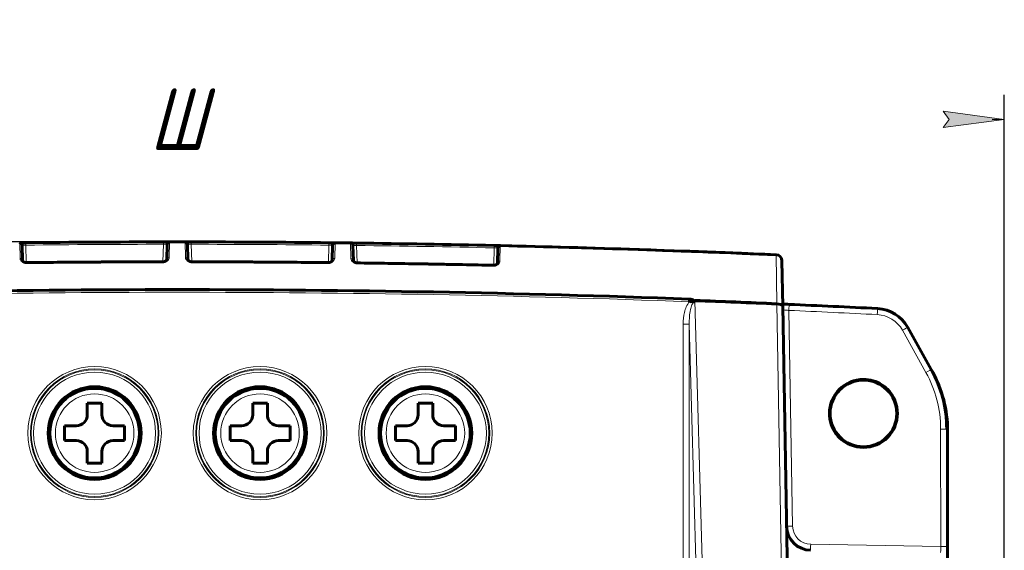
# Model space of a CAD drawing. Header units: millimetres. Extents: x 0 to 841, y 0 to 594.
# Tile 17 of 29: x 217 to 298, y 383 to 427. Entities that reach past the tile are written whole.
import ezdxf

# ---------------------------------------------------------------- set-up
doc = ezdxf.new("R2010")
doc.units = ezdxf.units.MM
doc.linetypes.add('K5LT_BASIC', pattern=[0])
doc.linetypes.add('K5LT_THIN', pattern=[0])
doc.layers.add('Системный слой', color=7, linetype='Continuous')
doc.styles.add('KDIMTEXTSTYLE', font='GOST_AU.SHX', dxfattribs={"width": 0.96, "oblique": 15, "height": 5})
doc.dimstyles.new('KDIMSTYLE (1.00)', dxfattribs={"dimtxt": 5, "dimasz": 1, "dimexe": 2, "dimexo": 0, "dimgap": 1, "dimtad": 1, "dimtxsty": 'KDIMTEXTSTYLE', "dimsah": 1, "dimcen": 0, "dimdle": 1, "dimadec": 0, "dimazin": 0, "dimtfac": 0.667, "dimtmove": 0, "dimatfit": 3, "dimfxl": 1, "dimtvp": 1, "dimtolj": 1, "dimtzin": 0, "dimarcsym": 0})

# ---------------------------------------------------------------- blocks, each defined once
blk = doc.blocks.new('KDIMARROW_01')
at = {"layer": 'Системный слой'}
blk.add_hatch(color=0, dxfattribs=at).paths.add_polyline_path([(-5, -0.658), (0, 0), (-5, 0.658), (-4.5, 0)])
at = {"layer": 'Системный слой', "color": 0, "linetype": 'K5LT_THIN', "lineweight": 18}
for p, q in [((-4.5, 0), (-5, 0.658)), ((-5, 0.658), (0, 0)), ((0, 0), (-5, -0.658)), ((-5, -0.658), (-4.5, 0)), ((0, 0), (-1, 0))]:
    blk.add_line(p, q, dxfattribs=at)

msp = doc.modelspace()

# ---------------------------------------------------------------- linework, layer by layer
at = {"layer": 'Системный слой', "color": 7, "linetype": 'K5LT_THIN', "lineweight": 18}
for p, q in [((217.204, 407.292), (217.171, 408.567)), ((217.673, 408.377), (217.671, 408.572)), ((217.673, 408.377), (217.71, 406.949)), ((228.868, 407.014), (228.905, 408.444)), ((228.905, 408.444), (228.905, 408.639)), ((229.405, 408.639), (229.372, 407.362)), ((230.704, 407.362), (230.671, 408.639)), ((231.171, 408.444), (231.171, 408.639)), ((231.171, 408.444), (231.209, 407.014)), ((242.378, 406.949), (242.415, 408.377)), ((242.415, 408.377), (242.417, 408.572)), ((242.917, 408.566), (242.884, 407.291)), ((244.208, 407.276), (244.176, 408.551)), ((244.674, 408.35), (244.676, 408.545)), ((244.674, 408.35), (244.711, 406.922)), ((256.402, 408.334), (256.368, 407.063)), ((255.86, 406.728), (255.897, 408.151)), ((278.961, 403.595), (278.909, 407.589)), ((217.406, 407.134), (217.406, 407.134)), ((217.714, 406.9), (217.713, 406.949)), ((230.904, 407.205), (230.904, 407.205)), ((242.374, 406.9), (242.375, 406.949)), ((244.406, 407.118), (244.406, 407.118)), ((272.286, 403.84), (273.047, 376.189)), ((279.393, 378.915), (278.963, 403.572)), ((279.952, 403.046), (280.259, 385.43)), ((271.325, 401.925), (271.824, 401.925)), ((271.325, 374.811), (271.325, 401.925)), ((271.824, 401.925), (271.824, 374.811)), ((272.539, 375.956), (271.824, 401.925)), ((291.142, 397.982), (289.225, 401.425)), ((292.345, 383.771), (292.342, 393.363)), ((292.836, 393.357), (292.838, 383.765)), ((292.911, 393.222), (292.836, 393.357)), ((281.733, 383.957), (292.345, 383.771))]:
    msp.add_line(p, q, dxfattribs=at)
at = {"layer": 'Системный слой', "color": 150, "linetype": 'K5LT_BASIC', "lineweight": 60, "true_color": 0x0080ff}
for p, q in [((217.671, 408.572), (217.262, 408.568)), ((217.373, 408.372), (217.406, 407.134)), ((228.943, 408.639), (228.943, 408.639)), ((229.361, 408.639), (228.943, 408.639)), ((229.173, 407.205), (229.205, 408.444)), ((231.061, 408.639), (230.762, 408.639)), ((230.871, 408.444), (230.904, 407.205)), ((242.811, 408.568), (242.438, 408.572)), ((242.682, 407.134), (242.715, 408.372)), ((244.588, 408.546), (244.266, 408.55)), ((244.374, 408.357), (244.406, 407.118)), ((244.588, 408.546), (244.581, 408.546)), ((256.356, 408.335), (255.902, 408.345)), ((256.165, 406.906), (256.197, 408.139)), ((256.197, 408.139), (256.197, 408.139)), ((217.406, 407.134), (217.406, 407.134)), ((228.862, 406.965), (228.862, 407.014)), ((230.904, 407.205), (230.904, 407.205)), ((231.214, 406.965), (231.214, 407.014)), ((244.406, 407.118), (244.406, 407.118)), ((244.718, 406.873), (244.719, 406.922)), ((279.387, 407.099), (279.452, 403.384)), ((271.853, 403.973), (271.845, 403.757)), ((272.287, 403.864), (272.286, 403.84)), ((278.963, 403.572), (278.962, 403.583)), ((279.449, 403.562), (279.514, 403.56)), ((279.452, 403.384), (279.883, 378.691)), ((279.457, 403.092), (279.452, 403.384)), ((289.656, 401.662), (291.573, 398.219)), ((291.573, 398.219), (291.647, 398.086)), ((222.688, 395.477), (223.888, 395.477)), ((222.688, 394.527), (222.688, 395.477)), ((223.888, 395.477), (223.888, 394.527)), ((236.188, 395.477), (237.388, 395.477)), ((236.188, 394.527), (236.188, 395.477)), ((237.388, 395.477), (237.388, 394.527)), ((249.688, 395.477), (250.888, 395.477)), ((249.688, 394.527), (249.688, 395.477)), ((250.888, 395.477), (250.888, 394.527)), ((220.838, 393.627), (221.788, 393.627)), ((220.838, 392.427), (220.838, 393.627)), ((224.788, 393.627), (225.738, 393.627)), ((225.738, 393.627), (225.738, 392.427)), ((234.338, 392.427), (234.338, 393.627)), ((234.338, 393.627), (235.288, 393.627)), ((238.288, 393.627), (239.238, 393.627)), ((239.238, 393.627), (239.238, 392.427)), ((247.838, 393.627), (248.788, 393.627)), ((247.838, 392.427), (247.838, 393.627)), ((251.788, 393.627), (252.738, 393.627)), ((252.738, 393.627), (252.738, 392.427)), ((292.915, 380.85), (292.911, 393.222)), ((221.788, 392.427), (220.838, 392.427)), ((225.738, 392.427), (224.788, 392.427)), ((235.288, 392.427), (234.338, 392.427)), ((239.238, 392.427), (238.288, 392.427)), ((248.788, 392.427), (247.838, 392.427)), ((252.738, 392.427), (251.788, 392.427)), ((222.688, 390.577), (222.688, 391.527)), ((223.888, 391.527), (223.888, 390.577)), ((236.188, 390.577), (236.188, 391.527)), ((237.388, 391.527), (237.388, 390.577)), ((249.688, 390.577), (249.688, 391.527)), ((250.888, 391.527), (250.888, 390.577)), ((223.888, 390.577), (222.688, 390.577)), ((237.388, 390.577), (236.188, 390.577)), ((250.888, 390.577), (249.688, 390.577))]:
    msp.add_line(p, q, dxfattribs=at)
for centre, radius in [((223.288, 393.027), 3.789), ((223.288, 393.027), 3.658), ((236.788, 393.027), 3.789), ((236.788, 393.027), 3.658), ((250.288, 393.027), 3.789), ((250.288, 393.027), 3.658)]:
    msp.add_circle(centre, radius, dxfattribs=at)
at = {"layer": 'Системный слой', "color": 7, "linetype": 'K5LT_THIN', "lineweight": 18}
for centre in [(236.788, 393.027), (250.288, 393.027)]:
    msp.add_circle(centre, 3.206, dxfattribs=at)
at = {"layer": 'Системный слой', "color": 150, "linetype": 'K5LT_BASIC', "lineweight": 60, "true_color": 0x0080ff}
for centre, radius, start, end in [((230.036, -729.257), 1137.896, 90.622636, 90.647802), ((217.173, 408.367), 0.2, 1.5, 90.6478), ((230.036, -729.257), 1137.896, 90.056954, 90.622636), ((230.036, -729.257), 1137.896, 90.031782, 90.056954), ((229.405, 408.439), 0.2, 90.03314, 178.52563), ((230.036, -729.257), 1137.896, 89.968007, 90.031782), ((230.036, -729.257), 1137.896, 89.942835, 89.968007), ((230.671, 408.439), 0.2, 1.5, 89.96801), ((230.036, -729.257), 1137.896, 89.376568, 89.942835), ((230.036, -729.257), 1137.896, 89.351402, 89.376568), ((242.915, 408.366), 0.2, 89.35226, 178.52234), ((234.54, -350.176), 758.789, 89.272458, 89.367427), ((230.036, -729.257), 1137.896, 89.287997, 89.351402), ((244.174, 408.352), 0.2, 1.4783, 89.28799), ((230.036, -729.257), 1137.896, 89.262814, 89.287997), ((230.036, -729.257), 1137.896, 88.697476, 89.262814), ((230.036, -729.257), 1137.896, 88.672312, 88.697476), ((256.397, 408.134), 0.2, 88.67231, 178.51335), ((230.036, -729.257), 1137.896, 87.538406, 88.672312), ((230.036, -729.257), 1137.896, 87.538387, 87.538406), ((278.887, 407.09), 0.5, 0.99996, 87.53842), ((230.038, -729.385), 1134.025, 87.476537, 87.502767), ((230.038, -729.385), 1134.025, 87.111462, 87.476572), ((287.035, 400.202), 3, 29.11253, 87.11143), ((286.038, 394.639), 2.721, 90, 0), ((286.038, 394.639), 2.721, 0, 90), ((221.788, 394.527), 0.9, 270, 0), ((224.788, 394.527), 0.9, 180, 270), ((235.288, 394.527), 0.9, 270, 0), ((238.288, 394.527), 0.9, 180, 270), ((248.788, 394.527), 0.9, 270, 0), ((251.788, 394.527), 0.9, 180, 270), ((221.788, 391.527), 0.9, 0, 90), ((224.788, 391.527), 0.9, 90, 180), ((235.288, 391.527), 0.9, 0, 90), ((238.288, 391.527), 0.9, 90, 180), ((248.788, 391.527), 0.9, 0, 90), ((251.788, 391.527), 0.9, 90, 180), ((281.765, 385.462), 2, 181, 269)]:
    msp.add_arc(centre, radius, start, end, dxfattribs=at)
at = {"layer": 'Системный слой', "color": 7, "linetype": 'K5LT_THIN', "lineweight": 18}
for centre, radius, start, end in [((230.036, -729.252), 1137.696, 90.056954, 90.622636), ((230.036, -729.252), 1137.696, 89.376568, 89.942835), ((230.036, -729.252), 1137.696, 88.697476, 89.262814), ((230.044, -729.379), 1133.525, 87.111426, 87.476537), ((287.041, 400.208), 2.5, 29.11253, 87.11143), ((223.288, 393.027), 5.445, 270, 180), ((223.288, 393.027), 5.245, 0, 270), ((223.288, 393.027), 5.177, 90, 180), ((223.288, 393.027), 4.977, 90, 0), ((223.288, 393.027), 5.177, 270, 90), ((223.288, 393.027), 4.977, 0, 90), ((236.788, 393.027), 5.445, 270, 180), ((236.788, 393.027), 5.245, 0, 270), ((236.788, 393.027), 5.177, 90, 180), ((236.788, 393.027), 4.977, 90, 0), ((236.788, 393.027), 5.177, 270, 90), ((236.788, 393.027), 4.977, 0, 90), ((250.288, 393.027), 5.445, 270, 180), ((250.288, 393.027), 5.245, 0, 270), ((250.288, 393.027), 5.177, 90, 180), ((250.288, 393.027), 4.977, 90, 0), ((250.288, 393.027), 5.177, 270, 90), ((250.288, 393.027), 4.977, 0, 90), ((223.288, 393.027), 3.206, 90, 270), ((223.288, 393.027), 3.206, 270, 90), ((223.288, 393.027), 5.445, 180, 270), ((223.288, 393.027), 5.177, 180, 270), ((223.288, 393.027), 5.245, 270, 0), ((236.788, 393.027), 5.445, 180, 270), ((236.788, 393.027), 5.177, 180, 270), ((236.788, 393.027), 5.245, 270, 0), ((250.288, 393.027), 5.445, 180, 270), ((250.288, 393.027), 5.177, 180, 270), ((250.288, 393.027), 5.245, 270, 0), ((281.759, 385.456), 1.5, 181, 269)]:
    msp.add_arc(centre, radius, start, end, dxfattribs=at)
for centre, major_axis, ratio, start_param, end_param in [((255.897, 408.145), (-0.005, -0.2), 0.000595, 3.141593, 4.686216), ((217.206, 407.129), (-0.2, -0.005), 0.814012, 3.141593, 4.700264), ((229.373, 407.2), (-0.2, 0.005), 0.813742, 4.73417, 6.283185), ((230.704, 407.2), (-0.2, -0.005), 0.813742, 3.141593, 4.690607), ((242.882, 407.129), (-0.2, 0.005), 0.814015, 4.724505, 6.283185), ((244.206, 407.113), (-0.2, -0.005), 0.813884, 3.141593, 4.680935), ((255.855, 406.528), (0.004, 0.2), 0.000582, 5.571104, 6.283193), ((256.365, 406.901), (-0.2, 0.005), 0.814697, 4.714852, 6.283185), ((279.946, 403.04), (0.022, 0.5), 0.011786, 4.725261, 6.283185), ((287.161, 402.699), (0.025, 0.499), 0.011704, 4.725336, 6.283185), ((289.219, 401.419), (0.437, 0.243), 0.004778, 0, 1.55401), ((291.136, 397.976), (0.437, 0.243), 0.004778, 0, 1.55401), ((282.841, 393.363), (-8.609, 4.022), 0.999635, 3.578671, 4.08652), ((292.336, 393.357), (0.5, 0), 0.012339, 0.010044, 1.558452), ((280.265, 385.436), (0.5, 0.009), 0.012124, 3.141593, 4.699834), ((281.739, 383.963), (-0.009, -0.5), 0.012124, 4.724944, 6.283185), ((292.328, 383.778), (0.009, -0.5), 0.032178, 6.282038, 7.84028), ((292.338, 383.765), (0.5, 0), 0.012339, 0.010044, 1.558452), ((292.828, 383.778), (0, -1), 0.010044, 6.283006, 7.841248)]:
    msp.add_ellipse(centre, major_axis=major_axis, ratio=ratio, start_param=start_param, end_param=end_param, dxfattribs=at)
at = {"layer": 'Системный слой', "color": 150, "linetype": 'K5LT_BASIC', "lineweight": 60, "true_color": 0x0080ff}
for centre, major_axis, ratio, start_param, end_param in [((272.207, 403.615), (-0.402, -0.298), 0.336787, 4.449066, 4.656002), ((282.835, 393.357), (-9.124, 4.099), 0.999656, 3.563945, 4.071794), ((282.91, 393.221), (-4.866, 8.739), 0.999787, 4.20454, 4.712389)]:
    msp.add_ellipse(centre, major_axis=major_axis, ratio=ratio, start_param=start_param, end_param=end_param, dxfattribs=at)
for points, knots in [([(217.373, 408.372), (217.373, 408.38), (217.372, 408.388), (217.37, 408.401), (217.369, 408.407), (217.366, 408.418), (217.365, 408.424), (217.36, 408.438), (217.357, 408.447), (217.348, 408.463), (217.344, 408.471), (217.333, 408.487), (217.327, 408.494), (217.315, 408.508), (217.308, 408.515), (217.293, 408.527), (217.285, 408.532), (217.269, 408.542), (217.261, 408.546), (217.244, 408.554), (217.235, 408.557), (217.217, 408.562), (217.208, 408.564), (217.19, 408.566), (217.181, 408.567), (217.172, 408.566), (217.171, 408.566), (217.171, 408.567)], [0.002432, 0.002432, 0.002432, 0.002432, 1.55926, 1.55926, 2.656974, 2.656974, 3.790314, 3.790314, 5.555151, 5.555151, 7.348342, 7.348342, 9.163505, 9.163505, 10.9895, 10.9895, 12.815368, 12.815368, 14.630129, 14.630129, 16.423119, 16.423119, 18.184351, 18.184351, 19.904552, 19.904552, 19.99951, 19.99951, 19.99951, 19.99951]), ([(229.405, 408.639), (229.454, 408.639), (229.503, 408.639), (229.598, 408.639), (229.643, 408.639), (229.728, 408.639), (229.769, 408.639), (229.846, 408.639), (229.883, 408.639), (229.953, 408.639), (229.986, 408.639), (230.052, 408.639), (230.085, 408.639), (230.148, 408.639), (230.178, 408.639), (230.266, 408.639), (230.324, 408.639), (230.478, 408.639), (230.574, 408.639), (230.67, 408.639)], [17.2735372, 17.2735372, 17.2735372, 17.2735372, 17.3263901, 17.3263901, 17.3746648, 17.3746648, 17.4182641, 17.4182641, 17.457641, 17.457641, 17.4932044, 17.4932044, 17.5287678, 17.5287678, 17.560707, 17.560707, 17.622773, 17.622773, 17.7258753, 17.7258753, 17.7258753, 17.7258753]), ([(230.871, 408.444), (230.871, 408.452), (230.87, 408.46), (230.868, 408.473), (230.867, 408.479), (230.865, 408.49), (230.863, 408.496), (230.858, 408.51), (230.855, 408.519), (230.847, 408.535), (230.842, 408.543), (230.832, 408.559), (230.826, 408.566), (230.813, 408.58), (230.807, 408.587), (230.792, 408.599), (230.784, 408.604), (230.768, 408.614), (230.76, 408.619), (230.743, 408.626), (230.734, 408.629), (230.716, 408.634), (230.707, 408.636), (230.689, 408.638), (230.68, 408.639), (230.671, 408.639)], [0, 0, 0, 0, 1.543395, 1.543395, 2.640997, 2.640997, 3.774218, 3.774218, 5.551366, 5.551366, 7.356753, 7.356753, 9.183975, 9.183975, 11.021963, 11.021963, 12.859795, 12.859795, 14.686535, 14.686535, 16.491567, 16.491567, 18.264955, 18.264955, 19.999069, 19.999069, 19.999069, 19.999069]), ([(244.374, 408.357), (244.373, 408.364), (244.373, 408.372), (244.371, 408.385), (244.37, 408.391), (244.367, 408.402), (244.366, 408.408), (244.361, 408.422), (244.358, 408.43), (244.35, 408.447), (244.345, 408.455), (244.335, 408.47), (244.329, 408.478), (244.316, 408.492), (244.309, 408.499), (244.295, 408.511), (244.287, 408.516), (244.271, 408.526), (244.263, 408.531), (244.246, 408.538), (244.237, 408.541), (244.219, 408.546), (244.21, 408.548), (244.193, 408.551), (244.185, 408.551), (244.176, 408.551)], [0, 0, 0, 0, 1.526249, 1.526249, 2.625071, 2.625071, 3.759549, 3.759549, 5.549344, 5.549344, 7.367258, 7.367258, 9.20685, 9.20685, 11.057116, 11.057116, 12.907166, 12.907166, 14.7461, 14.7461, 16.563342, 16.563342, 18.348992, 18.348992, 19.998559, 19.998559, 19.998559, 19.998559]), ([(256.197, 408.139), (256.197, 408.143), (256.197, 408.148), (256.198, 408.154), (256.198, 408.157), (256.199, 408.163), (256.199, 408.166), (256.201, 408.174), (256.202, 408.18), (256.206, 408.194), (256.209, 408.202), (256.216, 408.219), (256.22, 408.228), (256.23, 408.244), (256.235, 408.251), (256.247, 408.266), (256.253, 408.273), (256.267, 408.286), (256.274, 408.292), (256.29, 408.303), (256.298, 408.308), (256.315, 408.316), (256.323, 408.32), (256.341, 408.326), (256.35, 408.328), (256.368, 408.332), (256.377, 408.333), (256.391, 408.334), (256.396, 408.334), (256.402, 408.334)], [0.02208, 0.02208, 0.02208, 0.02208, 0.775961, 0.775961, 1.271639, 1.271639, 1.800478, 1.800478, 2.824995, 2.824995, 4.473865, 4.473865, 6.153609, 6.153609, 7.85853, 7.85853, 9.578254, 9.578254, 11.302468, 11.302468, 13.02068, 13.02068, 14.722511, 14.722511, 16.398052, 16.398052, 18.040795, 18.040795, 19, 19, 19, 19]), ([(256.403, 408.334), (261.448, 408.217), (266.493, 408.066), (273.994, 407.793), (276.451, 407.695), (278.908, 407.589)], [26.928762, 26.928762, 26.928762, 26.928762, 32.342749, 32.342749, 34.98119, 34.98119, 34.98119, 34.98119]), ([(217.406, 407.134), (217.406, 407.134), (217.406, 407.134), (217.406, 407.134), (217.406, 407.134), (217.406, 407.134), (217.406, 407.134), (217.406, 407.134), (217.406, 407.134), (217.406, 407.133), (217.406, 407.133), (217.406, 407.132), (217.406, 407.132), (217.406, 407.131), (217.406, 407.13), (217.406, 407.128), (217.406, 407.127), (217.407, 407.125), (217.407, 407.123), (217.408, 407.119), (217.409, 407.116), (217.411, 407.111), (217.411, 407.109), (217.414, 407.103), (217.416, 407.099), (217.42, 407.092), (217.422, 407.089), (217.426, 407.081), (217.43, 407.076), (217.436, 407.068), (217.439, 407.064), (217.447, 407.055), (217.452, 407.049), (217.461, 407.041), (217.465, 407.037), (217.475, 407.029), (217.482, 407.023), (217.494, 407.015), (217.499, 407.011), (217.512, 407.003), (217.521, 406.998), (217.535, 406.99), (217.541, 406.987), (217.557, 406.98), (217.567, 406.976), (217.585, 406.97), (217.591, 406.968), (217.609, 406.962), (217.62, 406.959), (217.639, 406.955), (217.647, 406.954), (217.666, 406.951), (217.677, 406.95), (217.697, 406.949), (217.705, 406.949), (217.713, 406.949)], [0.000971, 0.000971, 0.000971, 0.000971, 0.0045, 0.0045, 0.024999, 0.024999, 0.052912, 0.052912, 0.108737, 0.108737, 0.220389, 0.220389, 0.44272, 0.44272, 0.886411, 0.886411, 1.341044, 1.341044, 2.080155, 2.080155, 3.056838, 3.056838, 3.804732, 3.804732, 4.874993, 4.874993, 5.582187, 5.582187, 6.731685, 6.731685, 7.507095, 7.507095, 8.684695, 8.684695, 9.39466, 9.39466, 10.511605, 10.511605, 11.231176, 11.231176, 12.351471, 12.351471, 13.012453, 13.012453, 14.110508, 14.110508, 14.739683, 14.739683, 15.774868, 15.774868, 16.403014, 16.403014, 17.340514, 17.340514, 18, 18, 18, 18]), ([(217.713, 406.949), (218.457, 406.957), (219.2, 406.964), (220.686, 406.977), (221.43, 406.983), (222.208, 406.988), (222.244, 406.988), (222.45, 406.99), (222.62, 406.991), (222.876, 406.992), (222.961, 406.993), (223.088, 406.994), (223.13, 406.994), (223.194, 406.994), (223.215, 406.994), (223.246, 406.995), (223.257, 406.995), (223.272, 406.995), (223.278, 406.995), (223.288, 406.995), (223.293, 406.995), (223.303, 406.995), (223.307, 406.995), (223.32, 406.995), (223.328, 406.995), (223.352, 406.995), (223.368, 406.995), (223.416, 406.996), (223.448, 406.996), (223.543, 406.996), (223.606, 406.997), (223.797, 406.998), (223.923, 406.998), (224.302, 407), (224.554, 407.001), (225.309, 407.005), (225.812, 407.007), (227.164, 407.011), (228.013, 407.013), (228.862, 407.014)], [0, 0, 0, 0, 6.2, 6.2, 12.4, 12.4, 12.695263, 12.695263, 14.118621, 14.118621, 14.827191, 14.827191, 15.17993, 15.17993, 15.355528, 15.355528, 15.442944, 15.442944, 15.486461, 15.486461, 15.529979, 15.529979, 15.565759, 15.565759, 15.633453, 15.633453, 15.766905, 15.766905, 16.032843, 16.032843, 16.562784, 16.562784, 17.618799, 17.618799, 19.723093, 19.723093, 23.916207, 23.916207, 31, 31, 31, 31]), ([(228.862, 407.014), (228.866, 407.014), (228.869, 407.014), (228.875, 407.014), (228.878, 407.014), (228.887, 407.014), (228.894, 407.015), (228.908, 407.016), (228.917, 407.017), (228.936, 407.021), (228.947, 407.023), (228.965, 407.028), (228.973, 407.03), (228.992, 407.036), (229.002, 407.04), (229.019, 407.047), (229.025, 407.049), (229.041, 407.057), (229.051, 407.062), (229.064, 407.07), (229.07, 407.073), (229.083, 407.082), (229.09, 407.087), (229.101, 407.096), (229.106, 407.1), (229.116, 407.109), (229.121, 407.114), (229.13, 407.123), (229.133, 407.127), (229.141, 407.136), (229.145, 407.142), (229.151, 407.15), (229.153, 407.154), (229.158, 407.162), (229.161, 407.166), (229.164, 407.173), (229.165, 407.175), (229.167, 407.181), (229.169, 407.184), (229.17, 407.19), (229.171, 407.193), (229.172, 407.197), (229.172, 407.198), (229.172, 407.2), (229.172, 407.201), (229.173, 407.203), (229.173, 407.204), (229.173, 407.205)], [0, 0, 0, 0, 0.250554, 0.250554, 0.501108, 0.501108, 1.002216, 1.002216, 1.693453, 1.693453, 2.625501, 2.625501, 3.351833, 3.351833, 4.381634, 4.381634, 5.076992, 5.076992, 6.175787, 6.175787, 6.860419, 6.860419, 7.991526, 7.991526, 8.707415, 8.707415, 9.839441, 9.839441, 10.605574, 10.605574, 11.792161, 11.792161, 12.539641, 12.539641, 13.693832, 13.693832, 14.296463, 14.296463, 15.36617, 15.36617, 16.377508, 16.377508, 17.011848, 17.011848, 17.458208, 17.458208, 17.999385, 17.999385, 17.999385, 17.999385]), ([(230.904, 407.205), (230.904, 407.205), (230.904, 407.205), (230.904, 407.205), (230.904, 407.205), (230.904, 407.205), (230.904, 407.205), (230.904, 407.204), (230.904, 407.204), (230.904, 407.204), (230.904, 407.204), (230.904, 407.203), (230.904, 407.203), (230.904, 407.202), (230.904, 407.201), (230.904, 407.199), (230.904, 407.198), (230.905, 407.196), (230.905, 407.194), (230.906, 407.19), (230.907, 407.187), (230.909, 407.182), (230.91, 407.179), (230.912, 407.173), (230.914, 407.169), (230.918, 407.162), (230.92, 407.159), (230.925, 407.151), (230.928, 407.146), (230.935, 407.137), (230.938, 407.133), (230.946, 407.124), (230.951, 407.118), (230.96, 407.109), (230.964, 407.106), (230.974, 407.097), (230.981, 407.092), (230.993, 407.083), (230.998, 407.079), (231.011, 407.071), (231.02, 407.065), (231.035, 407.057), (231.04, 407.055), (231.056, 407.047), (231.067, 407.043), (231.084, 407.036), (231.091, 407.034), (231.108, 407.028), (231.12, 407.025), (231.139, 407.021), (231.146, 407.02), (231.165, 407.017), (231.176, 407.015), (231.196, 407.014), (231.205, 407.014), (231.214, 407.014)], [0.000795, 0.000795, 0.000795, 0.000795, 0.0045, 0.0045, 0.025114, 0.025114, 0.052614, 0.052614, 0.107612, 0.107612, 0.217608, 0.217608, 0.436807, 0.436807, 0.874408, 0.874408, 1.318777, 1.318777, 2.039403, 2.039403, 3.013524, 3.013524, 3.771379, 3.771379, 4.842408, 4.842408, 5.541175, 5.541175, 6.694804, 6.694804, 7.465122, 7.465122, 8.651022, 8.651022, 9.35307, 9.35307, 10.486441, 10.486441, 11.192605, 11.192605, 12.328436, 12.328436, 12.978413, 12.978413, 14.084779, 14.084779, 14.710301, 14.710301, 15.743379, 15.743379, 16.376193, 16.376193, 17.302168, 17.302168, 18, 18, 18, 18]), ([(231.214, 407.014), (231.958, 407.013), (232.702, 407.012), (234.19, 407.007), (234.934, 407.004), (235.714, 407.001), (235.751, 407), (235.957, 406.999), (236.128, 406.998), (236.383, 406.997), (236.468, 406.997), (236.595, 406.996), (236.637, 406.996), (236.7, 406.995), (236.721, 406.995), (236.753, 406.995), (236.763, 406.995), (236.779, 406.995), (236.784, 406.995), (236.795, 406.995), (236.8, 406.995), (236.809, 406.995), (236.814, 406.995), (236.826, 406.995), (236.834, 406.995), (236.858, 406.994), (236.874, 406.994), (236.922, 406.994), (236.954, 406.994), (237.049, 406.993), (237.113, 406.993), (237.303, 406.992), (237.429, 406.991), (237.808, 406.988), (238.06, 406.987), (238.814, 406.981), (239.316, 406.977), (240.67, 406.966), (241.522, 406.958), (242.375, 406.949)], [0, 0, 0, 0, 6.2, 6.2, 12.4, 12.4, 12.701207, 12.701207, 14.121536, 14.121536, 14.828606, 14.828606, 15.1806, 15.1806, 15.35583, 15.35583, 15.443063, 15.443063, 15.486489, 15.486489, 15.529916, 15.529916, 15.565622, 15.565622, 15.633174, 15.633174, 15.766349, 15.766349, 16.031733, 16.031733, 16.560571, 16.560571, 17.614387, 17.614387, 19.714298, 19.714298, 23.89868, 23.89868, 31, 31, 31, 31]), ([(242.375, 406.949), (242.377, 406.949), (242.38, 406.949), (242.385, 406.949), (242.387, 406.949), (242.395, 406.949), (242.4, 406.949), (242.416, 406.951), (242.426, 406.952), (242.447, 406.955), (242.458, 406.957), (242.476, 406.961), (242.484, 406.964), (242.503, 406.969), (242.513, 406.973), (242.53, 406.98), (242.536, 406.982), (242.552, 406.99), (242.561, 406.994), (242.575, 407.002), (242.58, 407.005), (242.593, 407.014), (242.6, 407.019), (242.612, 407.028), (242.616, 407.031), (242.626, 407.04), (242.631, 407.045), (242.64, 407.054), (242.643, 407.058), (242.651, 407.067), (242.655, 407.072), (242.661, 407.08), (242.663, 407.084), (242.668, 407.091), (242.671, 407.096), (242.674, 407.103), (242.675, 407.105), (242.677, 407.11), (242.678, 407.114), (242.68, 407.12), (242.681, 407.122), (242.682, 407.126), (242.682, 407.127), (242.682, 407.129), (242.682, 407.13), (242.682, 407.132), (242.682, 407.133), (242.682, 407.134)], [0, 0, 0, 0, 0.206335, 0.206335, 0.412669, 0.412669, 0.825338, 0.825338, 1.650677, 1.650677, 2.593038, 2.593038, 3.321584, 3.321584, 4.352155, 4.352155, 5.041667, 5.041667, 6.130865, 6.130865, 6.820629, 6.820629, 7.935808, 7.935808, 8.665555, 8.665555, 9.781929, 9.781929, 10.56406, 10.56406, 11.742736, 11.742736, 12.499261, 12.499261, 13.64928, 13.64928, 14.263443, 14.263443, 15.332343, 15.332343, 16.344933, 16.344933, 16.97099, 16.97099, 17.454654, 17.454654, 17.999273, 17.999273, 17.999273, 17.999273]), ([(244.406, 407.118), (244.406, 407.118), (244.406, 407.118), (244.406, 407.118), (244.406, 407.118), (244.406, 407.118), (244.406, 407.118), (244.406, 407.118), (244.406, 407.118), (244.406, 407.118), (244.406, 407.117), (244.406, 407.117), (244.406, 407.116), (244.406, 407.115), (244.406, 407.114), (244.406, 407.113), (244.407, 407.112), (244.407, 407.109), (244.407, 407.108), (244.408, 407.103), (244.409, 407.101), (244.411, 407.095), (244.412, 407.093), (244.415, 407.086), (244.417, 407.082), (244.42, 407.075), (244.422, 407.072), (244.427, 407.064), (244.431, 407.059), (244.437, 407.05), (244.44, 407.046), (244.448, 407.037), (244.453, 407.031), (244.463, 407.021), (244.467, 407.018), (244.477, 407.009), (244.484, 407.003), (244.496, 406.994), (244.501, 406.991), (244.514, 406.982), (244.523, 406.976), (244.542, 406.966), (244.552, 406.961), (244.573, 406.951), (244.584, 406.947), (244.607, 406.939), (244.618, 406.936), (244.639, 406.931), (244.648, 406.929), (244.668, 406.925), (244.679, 406.924), (244.7, 406.922), (244.709, 406.922), (244.719, 406.922)], [0.000653, 0.000653, 0.000653, 0.000653, 0.0045, 0.0045, 0.025094, 0.025094, 0.052146, 0.052146, 0.10625, 0.10625, 0.214458, 0.214458, 0.430221, 0.430221, 0.861096, 0.861096, 1.295403, 1.295403, 1.99809, 1.99809, 2.968336, 2.968336, 3.732812, 3.732812, 4.803142, 4.803142, 5.492075, 5.492075, 6.64851, 6.64851, 7.414792, 7.414792, 8.608281, 8.608281, 9.302903, 9.302903, 10.453261, 10.453261, 11.145114, 11.145114, 12.297011, 12.297011, 13.431922, 13.431922, 14.530417, 14.530417, 15.572308, 15.572308, 16.340949, 16.340949, 17.259498, 17.259498, 18, 18, 18, 18]), ([(244.719, 406.922), (245.461, 406.912), (246.204, 406.902), (247.69, 406.881), (248.432, 406.869), (249.211, 406.856), (249.246, 406.856), (249.452, 406.852), (249.622, 406.849), (249.878, 406.845), (249.963, 406.844), (250.09, 406.841), (250.132, 406.841), (250.195, 406.84), (250.216, 406.839), (250.248, 406.839), (250.258, 406.839), (250.274, 406.838), (250.279, 406.838), (250.29, 406.838), (250.295, 406.838), (250.304, 406.838), (250.309, 406.838), (250.321, 406.837), (250.329, 406.837), (250.353, 406.837), (250.369, 406.837), (250.417, 406.836), (250.449, 406.835), (250.544, 406.834), (250.608, 406.832), (250.798, 406.829), (250.924, 406.827), (251.303, 406.82), (251.555, 406.815), (252.31, 406.801), (252.812, 406.791), (254.163, 406.764), (255.011, 406.746), (255.86, 406.728)], [0, 0, 0, 0, 6.2, 6.2, 12.4, 12.4, 12.694567, 12.694567, 14.118279, 14.118279, 14.827026, 14.827026, 15.179851, 15.179851, 15.355493, 15.355493, 15.44293, 15.44293, 15.486458, 15.486458, 15.529985, 15.529985, 15.565775, 15.565775, 15.633485, 15.633485, 15.766969, 15.766969, 16.032972, 16.032972, 16.563042, 16.563042, 17.619314, 17.619314, 19.724118, 19.724118, 23.918251, 23.918251, 31, 31, 31, 31]), ([(255.86, 406.728), (255.864, 406.728), (255.868, 406.727), (255.876, 406.728), (255.88, 406.728), (255.892, 406.728), (255.9, 406.729), (255.919, 406.731), (255.93, 406.733), (255.948, 406.736), (255.954, 406.737), (255.972, 406.742), (255.983, 406.745), (255.998, 406.75), (256.004, 406.752), (256.015, 406.757), (256.021, 406.759), (256.036, 406.766), (256.045, 406.77), (256.059, 406.778), (256.064, 406.781), (256.077, 406.789), (256.084, 406.794), (256.095, 406.802), (256.099, 406.806), (256.109, 406.814), (256.114, 406.819), (256.123, 406.828), (256.126, 406.832), (256.134, 406.84), (256.138, 406.846), (256.144, 406.854), (256.146, 406.857), (256.151, 406.865), (256.153, 406.869), (256.156, 406.875), (256.157, 406.878), (256.16, 406.883), (256.161, 406.886), (256.163, 406.892), (256.163, 406.894), (256.164, 406.898), (256.164, 406.899), (256.164, 406.901), (256.165, 406.902), (256.165, 406.904), (256.165, 406.905), (256.165, 406.906)], [0, 0, 0, 0, 0.32579, 0.32579, 0.65158, 0.65158, 1.30316, 1.30316, 2.241633, 2.241633, 2.837768, 2.837768, 3.852075, 3.852075, 4.405466, 4.405466, 5.013694, 5.013694, 6.093602, 6.093602, 6.787624, 6.787624, 7.887545, 7.887545, 8.630041, 8.630041, 9.731443, 9.731443, 10.528573, 10.528573, 11.698677, 11.698677, 12.464573, 12.464573, 13.609212, 13.609212, 14.233674, 14.233674, 15.300404, 15.300404, 16.312862, 16.312862, 16.929765, 16.929765, 17.452754, 17.452754, 17.999128, 17.999128, 17.999128, 17.999128]), ([(272.13, 403.767), (272.119, 403.774), (272.106, 403.778), (272.094, 403.781), (272.087, 403.782), (272.079, 403.783), (272.072, 403.784), (272.039, 403.788), (272.005, 403.787), (271.972, 403.784), (271.929, 403.779), (271.886, 403.77), (271.845, 403.757)], [0, 0, 0, 0, 0.135384, 0.135384, 0.135384, 0.211783, 0.211783, 0.211783, 0.556104, 0.556104, 0.556104, 1, 1, 1, 1]), ([(271.853, 403.973), (271.883, 403.971), (271.912, 403.969), (271.967, 403.96), (271.993, 403.955), (272.038, 403.941), (272.058, 403.934), (272.094, 403.918), (272.111, 403.91), (272.138, 403.893), (272.149, 403.886), (272.168, 403.871), (272.177, 403.864), (272.185, 403.856), (272.185, 403.856), (272.185, 403.856), (272.186, 403.855), (272.186, 403.855), (272.186, 403.855), (272.186, 403.855), (272.186, 403.855), (272.187, 403.854), (272.187, 403.854), (272.189, 403.853), (272.189, 403.852), (272.192, 403.85), (272.193, 403.848), (272.198, 403.843), (272.201, 403.84), (272.208, 403.832), (272.211, 403.828), (272.215, 403.823)], [0, 0, 0, 0, 3.245365, 3.245365, 6.096554, 6.096554, 8.450865, 8.450865, 10.537377, 10.537377, 11.994404, 11.994404, 13.303187, 13.303187, 13.305356, 13.305356, 13.323231, 13.323231, 13.339447, 13.339447, 13.369846, 13.369846, 13.430811, 13.430811, 13.553407, 13.553407, 13.801195, 13.801195, 14.306627, 14.306627, 15, 15, 15, 15]), ([(272.231, 403.735), (272.226, 403.735), (272.222, 403.735), (272.218, 403.735), (272.212, 403.735), (272.205, 403.736), (272.199, 403.737), (272.195, 403.738), (272.19, 403.739), (272.186, 403.741), (272.178, 403.743), (272.171, 403.745), (272.164, 403.748), (272.152, 403.753), (272.141, 403.76), (272.13, 403.767)], [0, 0, 0, 0, 0.111749, 0.111749, 0.111749, 0.287267, 0.287267, 0.287267, 0.416938, 0.416938, 0.416938, 0.633282, 0.633282, 0.633282, 1, 1, 1, 1]), ([(278.963, 403.572), (277.85, 403.62), (276.737, 403.666), (274.511, 403.755), (273.398, 403.799), (272.286, 403.84)], [0, 0, 0, 0, 0.500167, 0.500167, 1, 1, 1, 1]), ([(283.41, 393.739), (283.311, 394.028), (283.258, 394.333), (283.258, 395.369), (283.557, 396.089), (284.588, 397.121), (285.309, 397.419), (286.574, 397.419), (287.104, 397.258), (287.554, 396.97)], [0.6056978, 0.6056978, 0.6056978, 0.6056978, 0.6582145, 0.6582145, 0.7832145, 0.7832145, 0.9082145, 0.9082145, 1, 1, 1, 1]), ([(287.554, 396.97), (287.715, 396.864), (287.867, 396.742), (288.52, 396.089), (288.818, 395.369), (288.818, 393.91), (288.52, 393.19), (287.488, 392.158), (286.768, 391.86), (285.309, 391.86), (284.588, 392.158), (283.773, 392.973), (283.547, 393.341), (283.41, 393.739)], [0, 0, 0, 0, 0.0332145, 0.0332145, 0.1582145, 0.1582145, 0.2832145, 0.2832145, 0.4082145, 0.4082145, 0.5332145, 0.5332145, 0.6056978, 0.6056978, 0.6056978, 0.6056978])]:
    msp.add_open_spline(points, degree=3, knots=knots, dxfattribs=at)
at = {"layer": 'Системный слой', "color": 7, "linetype": 'K5LT_THIN', "lineweight": 18}
for points, knots in [([(217.673, 408.377), (217.639, 408.377), (217.605, 408.377), (217.574, 408.377), (217.542, 408.377), (217.512, 408.377), (217.486, 408.376), (217.459, 408.376), (217.436, 408.375), (217.419, 408.375), (217.401, 408.374), (217.388, 408.374), (217.38, 408.373), (217.376, 408.373), (217.373, 408.372), (217.373, 408.372)], [0, 0, 0, 0, 0.214921, 0.214921, 0.214921, 0.429823, 0.429823, 0.429823, 0.644716, 0.644716, 0.644716, 0.859684, 0.859684, 0.859684, 1, 1, 1, 1]), ([(229.205, 408.444), (229.205, 408.445), (229.199, 408.445), (229.188, 408.446), (229.177, 408.446), (229.16, 408.446), (229.139, 408.446), (229.118, 408.447), (229.093, 408.446), (229.064, 408.446), (229.036, 408.446), (229.004, 408.446), (228.971, 408.445), (228.949, 408.445), (228.927, 408.444), (228.905, 408.444)], [0, 0, 0, 0, 0.215008, 0.215008, 0.215008, 0.429956, 0.429956, 0.429956, 0.644803, 0.644803, 0.644803, 0.859655, 0.859655, 0.859655, 1, 1, 1, 1]), ([(231.171, 408.444), (231.138, 408.445), (231.104, 408.445), (231.072, 408.446), (231.04, 408.446), (231.01, 408.446), (230.984, 408.446), (230.958, 408.447), (230.935, 408.447), (230.917, 408.446), (230.899, 408.446), (230.886, 408.446), (230.879, 408.445), (230.874, 408.445), (230.871, 408.445), (230.871, 408.444)], [0, 0, 0, 0, 0.215024, 0.215024, 0.215024, 0.429984, 0.429984, 0.429984, 0.644834, 0.644834, 0.644834, 0.85968, 0.85968, 0.85968, 1, 1, 1, 1]), ([(242.715, 408.372), (242.715, 408.372), (242.709, 408.373), (242.698, 408.373), (242.687, 408.374), (242.67, 408.375), (242.649, 408.375), (242.628, 408.376), (242.602, 408.376), (242.574, 408.376), (242.545, 408.377), (242.513, 408.377), (242.481, 408.377), (242.459, 408.377), (242.437, 408.377), (242.415, 408.377)], [0, 0, 0, 0, 0.215126, 0.215126, 0.215126, 0.430203, 0.430203, 0.430203, 0.64517, 0.64517, 0.64517, 0.860064, 0.860064, 0.860064, 1, 1, 1, 1]), ([(244.674, 408.35), (244.64, 408.352), (244.606, 408.353), (244.574, 408.354), (244.543, 408.355), (244.512, 408.356), (244.46, 408.357), (244.437, 408.358), (244.419, 408.358), (244.401, 408.358), (244.388, 408.358), (244.381, 408.358), (244.376, 408.357), (244.374, 408.357), (244.374, 408.357)], [0, 0, 0, 0, 0.21519, 0.21519, 0.21519, 0.43026, 0.43026, 0.645089, 0.645089, 0.645089, 0.859791, 0.859791, 0.859791, 1, 1, 1, 1]), ([(256.197, 408.139), (256.197, 408.14), (256.191, 408.14), (256.18, 408.141), (256.169, 408.142), (256.152, 408.143), (256.131, 408.144), (256.11, 408.145), (256.085, 408.146), (256.028, 408.147), (255.996, 408.148), (255.963, 408.149), (255.942, 408.15), (255.919, 408.15), (255.897, 408.151)], [0, 0, 0, 0, 0.215183, 0.215183, 0.215183, 0.430334, 0.430334, 0.430334, 0.6454, 0.6454, 0.860358, 0.860358, 0.860358, 1, 1, 1, 1]), ([(217.714, 406.9), (217.69, 406.9), (217.666, 406.901), (217.643, 406.904), (217.596, 406.909), (217.551, 406.92), (217.51, 406.935), (217.461, 406.953), (217.416, 406.977), (217.379, 407.004), (217.323, 407.044), (217.28, 407.091), (217.251, 407.139), (217.221, 407.189), (217.205, 407.241), (217.204, 407.292)], [0, 0, 0, 0, 0.078591, 0.078591, 0.078591, 0.236092, 0.236092, 0.236092, 0.425509, 0.425509, 0.425509, 0.707817, 0.707817, 0.707817, 1, 1, 1, 1]), ([(228.862, 406.965), (228.196, 406.964), (227.529, 406.963), (226.862, 406.961), (224.729, 406.955), (222.596, 406.944), (220.462, 406.926), (219.546, 406.919), (218.63, 406.91), (217.714, 406.9)], [0, 0, 0, 0, 0.17939, 0.17939, 0.17939, 0.753441, 0.753441, 0.753441, 1, 1, 1, 1]), ([(229.372, 407.362), (229.371, 407.321), (229.36, 407.278), (229.34, 407.237), (229.321, 407.198), (229.293, 407.159), (229.258, 407.124), (229.223, 407.089), (229.179, 407.056), (229.128, 407.03), (229.09, 407.01), (229.048, 406.994), (229.004, 406.983), (228.959, 406.971), (228.91, 406.965), (228.862, 406.965)], [0, 0, 0, 0, 0.237198, 0.237198, 0.237198, 0.461025, 0.461025, 0.461025, 0.680217, 0.680217, 0.680217, 0.83999, 0.83999, 0.83999, 1, 1, 1, 1]), ([(231.214, 406.965), (231.19, 406.965), (231.167, 406.966), (231.144, 406.969), (231.097, 406.975), (231.051, 406.987), (231.01, 407.002), (230.961, 407.021), (230.916, 407.046), (230.879, 407.073), (230.823, 407.113), (230.78, 407.161), (230.751, 407.209), (230.721, 407.259), (230.705, 407.312), (230.704, 407.362)], [0, 0, 0, 0, 0.0775, 0.0775, 0.0775, 0.235467, 0.235467, 0.235467, 0.426305, 0.426305, 0.426305, 0.708595, 0.708595, 0.708595, 1, 1, 1, 1]), ([(242.374, 406.9), (241.708, 406.907), (241.041, 406.914), (240.374, 406.92), (238.241, 406.939), (236.108, 406.952), (233.974, 406.959), (233.054, 406.962), (232.134, 406.964), (231.214, 406.965)], [0, 0, 0, 0, 0.179203, 0.179203, 0.179203, 0.752656, 0.752656, 0.752656, 1, 1, 1, 1]), ([(242.884, 407.291), (242.883, 407.249), (242.872, 407.206), (242.85, 407.164), (242.831, 407.126), (242.803, 407.088), (242.768, 407.053), (242.733, 407.019), (242.689, 406.987), (242.639, 406.962), (242.601, 406.943), (242.559, 406.927), (242.515, 406.916), (242.47, 406.905), (242.422, 406.9), (242.374, 406.9)], [0, 0, 0, 0, 0.242706, 0.242706, 0.242706, 0.46426, 0.46426, 0.46426, 0.681273, 0.681273, 0.681273, 0.840545, 0.840545, 0.840545, 1, 1, 1, 1]), ([(244.718, 406.873), (244.695, 406.873), (244.672, 406.875), (244.649, 406.878), (244.602, 406.884), (244.556, 406.896), (244.515, 406.912), (244.465, 406.932), (244.42, 406.957), (244.382, 406.985), (244.327, 407.026), (244.284, 407.074), (244.255, 407.123), (244.226, 407.173), (244.209, 407.225), (244.208, 407.276)], [0, 0, 0, 0, 0.076321, 0.076321, 0.076321, 0.234875, 0.234875, 0.234875, 0.427231, 0.427231, 0.427231, 0.709274, 0.709274, 0.709274, 1, 1, 1, 1]), ([(255.859, 406.679), (255.192, 406.694), (254.526, 406.708), (253.859, 406.722), (251.726, 406.765), (249.593, 406.803), (247.46, 406.835), (246.546, 406.849), (245.632, 406.861), (244.718, 406.873)], [0, 0, 0, 0, 0.179498, 0.179498, 0.179498, 0.753895, 0.753895, 0.753895, 1, 1, 1, 1]), ([(256.368, 407.063), (256.367, 407.021), (256.355, 406.977), (256.334, 406.934), (256.314, 406.897), (256.286, 406.86), (256.251, 406.826), (256.216, 406.793), (256.173, 406.762), (256.122, 406.737), (256.085, 406.719), (256.043, 406.703), (255.998, 406.693), (255.954, 406.683), (255.906, 406.678), (255.859, 406.679)], [0, 0, 0, 0, 0.247815, 0.247815, 0.247815, 0.467146, 0.467146, 0.467146, 0.682049, 0.682049, 0.682049, 0.840961, 0.840961, 0.840961, 1, 1, 1, 1]), ([(271.325, 401.925), (271.325, 402.251), (271.357, 402.57), (271.508, 403.196), (271.622, 403.517), (271.845, 403.757)], [0, 0, 0, 0, 0.5, 0.5, 1, 1, 1, 1]), ([(272.231, 403.735), (272.227, 403.734), (272.224, 403.732), (272.22, 403.731), (272.196, 403.72), (272.174, 403.703), (272.155, 403.684), (272.142, 403.671), (272.131, 403.657), (272.12, 403.643), (272.088, 403.601), (272.063, 403.554), (272.042, 403.506), (271.986, 403.381), (271.951, 403.249), (271.923, 403.116), (271.84, 402.726), (271.819, 402.323), (271.824, 401.925)], [0, 0, 0, 0, 0.005543, 0.005543, 0.005543, 0.047358, 0.047358, 0.047358, 0.074605, 0.074605, 0.074605, 0.156992, 0.156992, 0.156992, 0.370488, 0.370488, 0.370488, 1, 1, 1, 1]), ([(272.215, 403.823), (272.223, 403.833), (272.233, 403.843), (272.244, 403.85), (272.245, 403.851), (272.247, 403.852), (272.248, 403.853), (272.248, 403.853), (272.248, 403.853), (272.248, 403.853)], [0, 0, 0, 0, 0.884611, 0.884611, 0.884611, 0.998734, 0.998734, 0.998734, 1, 1, 1, 1]), ([(272.215, 403.823), (272.219, 403.811), (272.223, 403.798), (272.225, 403.786), (272.227, 403.779), (272.228, 403.772), (272.229, 403.764), (272.229, 403.76), (272.23, 403.757), (272.23, 403.753), (272.23, 403.75), (272.23, 403.747), (272.231, 403.744), (272.231, 403.743), (272.231, 403.742), (272.231, 403.741), (272.231, 403.739), (272.231, 403.737), (272.231, 403.735)], [0, 0, 0, 0, 0.424464, 0.424464, 0.424464, 0.667869, 0.667869, 0.667869, 0.799632, 0.799632, 0.799632, 0.901376, 0.901376, 0.901376, 0.928196, 0.928196, 0.928196, 1, 1, 1, 1]), ([(272.286, 403.84), (272.284, 403.84), (272.282, 403.84), (272.28, 403.84), (272.279, 403.839), (272.277, 403.838), (272.276, 403.837), (272.274, 403.836), (272.272, 403.835), (272.271, 403.834), (272.268, 403.832), (272.266, 403.829), (272.264, 403.826), (272.258, 403.817), (272.253, 403.807), (272.249, 403.797), (272.241, 403.777), (272.236, 403.756), (272.231, 403.735)], [0, 0, 0, 0, 0.0398, 0.0398, 0.0398, 0.078578, 0.078578, 0.078578, 0.123466, 0.123466, 0.123466, 0.202026, 0.202026, 0.202026, 0.469535, 0.469535, 0.469535, 1, 1, 1, 1]), ([(272.248, 403.853), (272.248, 403.853), (272.248, 403.853), (272.254, 403.857), (272.26, 403.859), (272.266, 403.861), (272.273, 403.863), (272.28, 403.864), (272.287, 403.864)], [0.0001749, 0.0001749, 0.0001749, 0.0001749, 0.0014727, 0.0014727, 0.4969485, 0.4969485, 0.4969485, 1, 1, 1, 1]), ([(279.952, 403.046), (279.917, 403.05), (279.881, 403.054), (279.847, 403.057), (279.792, 403.063), (279.739, 403.068), (279.692, 403.073), (279.644, 403.077), (279.601, 403.081), (279.566, 403.084), (279.532, 403.088), (279.504, 403.09), (279.485, 403.091), (279.467, 403.092), (279.457, 403.093), (279.457, 403.092)], [0, 0, 0, 0, 0.1354032, 0.1354032, 0.1354032, 0.3523316, 0.3523316, 0.3523316, 0.5685273, 0.5685273, 0.5685273, 0.7843168, 0.7843168, 0.7843168, 0.9999917, 0.9999917, 0.9999917, 0.9999917])]:
    msp.add_open_spline(points, degree=3, knots=knots, dxfattribs=at)
at = {"layer": 'Системный слой', "color": 150, "linetype": 'K5LT_BASIC', "lineweight": 60, "true_color": 0x0080ff}
for points in [[(188.223, 403.973), (216.09, 405.001), (243.987, 405.001), (271.853, 403.973)], [(272.287, 403.864), (274.512, 403.781), (276.736, 403.691), (278.961, 403.595)], [(278.962, 403.583), (278.961, 403.587), (278.961, 403.591), (278.961, 403.595)], [(278.962, 403.583), (279.219, 403.585), (279.45, 403.491), (279.452, 403.384)]]:
    msp.add_open_spline(points, degree=3, dxfattribs=at)
at = {"layer": 'Системный слой', "color": 7, "linetype": 'K5LT_THIN', "lineweight": 18}
msp.add_open_spline([(271.845, 403.757), (243.984, 404.785), (216.092, 404.785), (188.231, 403.757)], degree=3, dxfattribs=at)

# ---------------------------------------------------------------- dimensions: what is measured, and where the dimension line sits
at = {"layer": 'Системный слой', "color": 7}
msp.add_linear_dim(base=(297.538, 418.642), p1=(162.538, 372.857), p2=(297.538, 372.857), location=(230.038, 418.642), text='\\H5.0;\\W0.965;\\Q15;\\H5.0;\\W0.965;\\Q15;\\Q15;Ш', dimstyle='KDIMSTYLE (1.00)', override={"dimexo": 0, "dimblk1": 'KDIMARROW_01', "dimblk2": 'KDIMARROW_01', "dimse1": 0, "dimse2": 0, "dimclrt": 7, "dimtolj": 1}, dxfattribs=at).render()
msp.add_linear_dim(base=(152.538, 180.639), p1=(229.986, 408.639), p2=(195.64, 180.639), angle=90, location=(152.538, 294.639), text='\\H5.0;\\W0.965;\\Q15;\\H5.0;\\W0.965;\\Q15;\\Q15;В', dimstyle='KDIMSTYLE (1.00)', override={"dimexo": 0, "dimblk1": 'KDIMARROW_01', "dimblk2": 'KDIMARROW_01', "dimse1": 0, "dimse2": 0, "dimclrt": 7, "dimtolj": 1}, dxfattribs=at).render()

doc.saveas('drawing.dxf')
